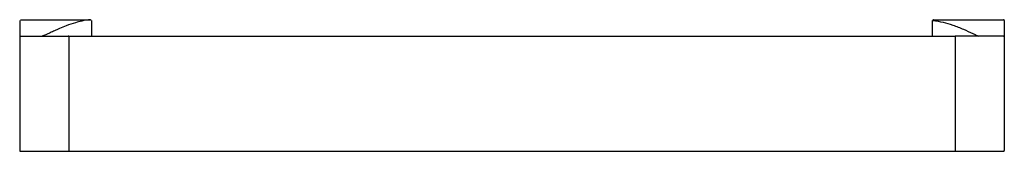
# Model space of a CAD drawing. Header units: millimetres. Extents: x 3882.836 to 3883.136, y 1964.456 to 1964.496.
import ezdxf

# ---------------------------------------------------------------- set-up
doc = ezdxf.new("R2010")
doc.units = ezdxf.units.MM
doc.layers.add('SANINDUSA', color=3, linetype='Continuous')

msp = doc.modelspace()

# ---------------------------------------------------------------- linework, layer by layer
at = {"layer": 'SANINDUSA'}
for p, q in [((3882.8359, 1964.4956), (3882.8359, 1964.45614)), ((3882.83615, 1964.49585), (3882.8575, 1964.49585)), ((3882.8575, 1964.49585), (3882.8575, 1964.49584)), ((3882.85775, 1964.4956), (3882.85775, 1964.49089)), ((3883.11406, 1964.49089), (3883.11406, 1964.4956)), ((3883.11406, 1964.4956), (3883.11419, 1964.4956)), ((3883.11431, 1964.49585), (3883.13565, 1964.49585)), ((3883.1359, 1964.4956), (3883.1359, 1964.45614)), ((3882.83615, 1964.49089), (3882.8507, 1964.49089)), ((3882.8509, 1964.49089), (3882.8509, 1964.45589)), ((3882.8509, 1964.49089), (3883.1209, 1964.49089)), ((3883.1209, 1964.49089), (3883.1209, 1964.45589)), ((3883.13565, 1964.49089), (3883.1211, 1964.49089)), ((3882.83615, 1964.45589), (3883.13565, 1964.45589))]:
    msp.add_line(p, q, dxfattribs=at)
for centre, radius, start, end in [((3882.83615, 1964.49064), 0.00025, 90, 180), ((3882.84286, 1964.49066), 0.000246, 81.1546, 89.9372), ((3882.8507, 1964.49069), 0.0002, 11.25, 90), ((3883.1211, 1964.49069), 0.0002, 90, 168.75), ((3883.13565, 1964.49064), 0.00025, 0, 90), ((3882.83615, 1964.45614), 0.00025, 180, 270), ((3882.8507, 1964.45609), 0.0002, 270, 348.75), ((3883.1211, 1964.45609), 0.0002, 191.25, 270), ((3883.13565, 1964.45614), 0.00025, 270, 0)]:
    msp.add_arc(centre, radius, start, end, dxfattribs=at)
for points in [[(3882.83591, 1964.49566), (3882.83591, 1964.49564), (3882.8359, 1964.49562), (3882.8359, 1964.4956)], [(3882.8575, 1964.49585), (3882.85756, 1964.49585), (3882.85762, 1964.49582), (3882.85767, 1964.49578)], [(3883.11431, 1964.49585), (3883.11425, 1964.49585), (3883.11418, 1964.49582), (3883.11414, 1964.49578)]]:
    msp.add_open_spline(points, degree=3, dxfattribs=at)
for points, knots in [([(3882.8575, 1964.49584), (3882.8566, 1964.49576), (3882.85505, 1964.49552), (3882.85257, 1964.4949), (3882.85031, 1964.49412), (3882.84819, 1964.49325), (3882.84658, 1964.49252), (3882.84532, 1964.49194), (3882.84435, 1964.49149), (3882.84362, 1964.49117), (3882.8432, 1964.49101), (3882.84303, 1964.49096)], [0, 0, 0, 0, 0.176138, 0.30587, 0.498665, 0.642626, 0.755397, 0.844393, 0.913475, 0.964888, 1, 1, 1, 1]), ([(3883.11419, 1964.4956), (3883.11623, 1964.4954), (3883.11939, 1964.49461), (3883.12238, 1964.49342), (3883.12345, 1964.49295)], [0, 0, 0, 0, 0.636705, 1, 1, 1, 1]), ([(3883.1359, 1964.4956), (3883.1359, 1964.49566), (3883.13585, 1964.49579), (3883.13572, 1964.49585), (3883.13565, 1964.49585)], [0, 0, 0, 0, 0.499754, 1, 1, 1, 1]), ([(3882.84286, 1964.49091), (3882.84285, 1964.49091), (3882.84285, 1964.49091), (3882.84285, 1964.49091), (3882.84286, 1964.49091), (3882.84287, 1964.4909), (3882.84288, 1964.4909), (3882.84291, 1964.4909), (3882.84294, 1964.4909), (3882.84295, 1964.4909)], [0, 0, 0, 0, 0.038211, 0.052366, 0.103908, 0.197788, 0.334375, 0.513719, 1, 1, 1, 1]), ([(3882.84303, 1964.49096), (3882.84302, 1964.49095), (3882.84296, 1964.49094), (3882.8429, 1964.49092), (3882.84286, 1964.49091)], [0, 0, 0, 0, 0.281162, 1, 1, 1, 1]), ([(3883.12345, 1964.49295), (3883.12442, 1964.49254), (3883.12569, 1964.49194), (3883.12721, 1964.49124), (3883.12778, 1964.49099), (3883.12803, 1964.49089)], [0, 0, 0, 0, 0.627575, 0.841451, 1, 1, 1, 1])]:
    msp.add_open_spline(points, degree=3, knots=knots, dxfattribs=at)

doc.saveas('drawing.dxf')
